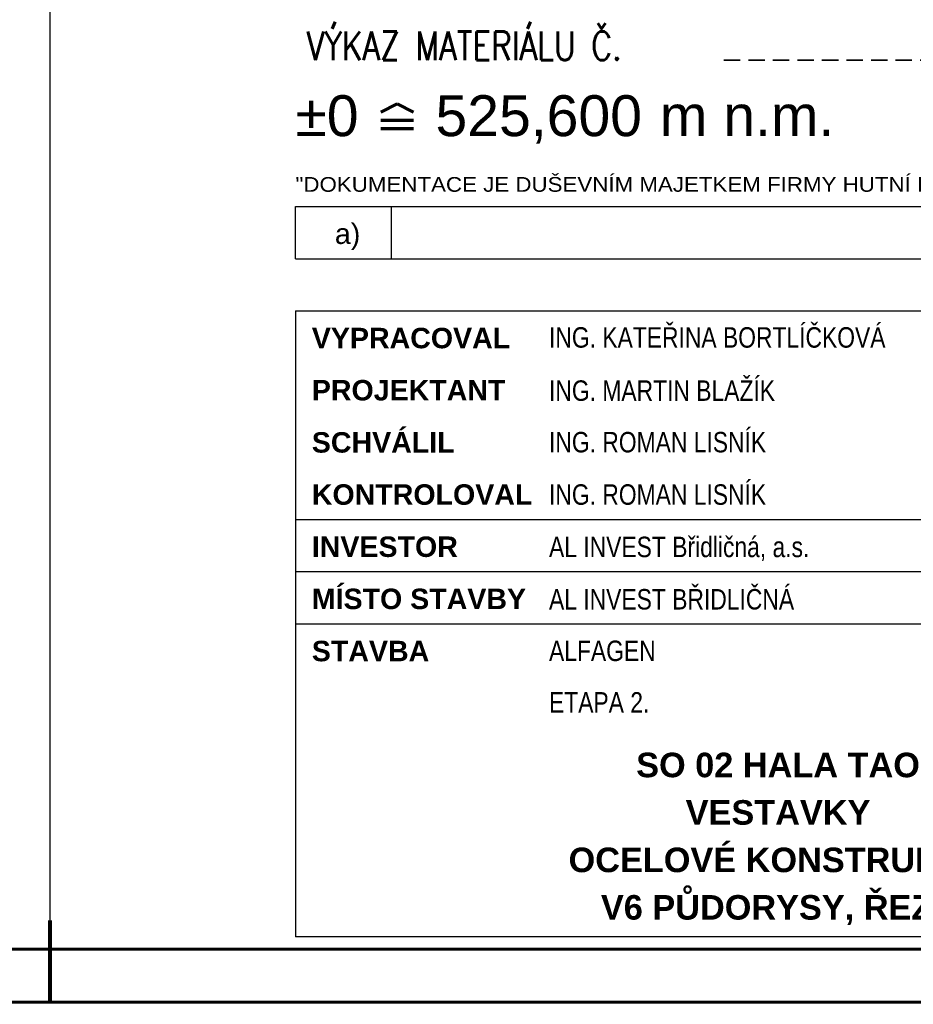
# Paper-space layout 'Layout1' of a CAD drawing. Extents: x -2 to 1083, y -36 to 422.
# Tile 25 of 67: x 677 to 787, y 0 to 120. Entities that reach past the tile are written whole.
import ezdxf
from ezdxf.enums import TextEntityAlignment as Align

# ---------------------------------------------------------------- set-up
doc = ezdxf.new("R2010")
doc.units = 0
doc.linetypes.add('SKRYTÁOK1', pattern=[3, 2, -1])
doc.layers.get('DEFPOINTS').update_dxf_attribs({"color": 132, "linetype": 'CONTINUOUS'})
doc.layers.add('RAMECEK_HP', color=251, linetype='CONTINUOUS')
doc.layers.add('RAZITKO_HP', color=222, linetype='CONTINUOUS')
doc.layers.add('SS_TEXT35', color=2, linetype='CONTINUOUS', lineweight=35)
doc.styles.add('RAZITKO_HP_ARIAL', font='arial.ttf')
doc.styles.add('RAZITKO_HP_ARIAL_B', font='arialbd.ttf')
doc.styles.add('RAZITKO_HP_ARIAL_N', font='arial.ttf', dxfattribs={"width": 0.8})
doc.styles.add('ROMANS', font='romans.shx', dxfattribs={"width": 0.8})

# ---------------------------------------------------------------- blocks, each defined once
blk = doc.blocks.new('*U6')
at = {"layer": 'DEFPOINTS'}
blk.add_lwpolyline([(891, 0), (681, 0), (681, 297), (891, 297)], close=True, dxfattribs=at)
at = {"layer": 'RAMECEK_HP', "lineweight": 35, "const_width": 0.35}
for points in [[(0, 420), (0, 0), (891, 0), (891, 420)], [(6.5, 413.5), (6.5, 6.5), (884.5, 6.5), (884.5, 413.5)]]:
    blk.add_lwpolyline(points, close=True, dxfattribs=at)
at = {"layer": 'RAMECEK_HP', "lineweight": 50, "const_width": 0.5}
blk.add_lwpolyline([(681, 0), (681, 10)], dxfattribs=at)
blk.add_lwpolyline([(681, 0), (681, 10)], dxfattribs=at)
at = {"layer": 'DEFPOINTS', "style": 'ROMANS', "width": 0.8}
blk.add_attdef('TISK', text='', height=10, dxfattribs=at).set_placement((891, -33), align=Align.RIGHT)
blk = doc.blocks.new('0_HP')
at = {"layer": 'RAZITKO_HP', "lineweight": 70}
for p, q in [((-166.58, 105.79), (-164.58, 106.79)), ((-164.58, 106.79), (-162.58, 105.79)), ((-166.58, 104.79), (-162.58, 104.79)), ((-166.58, 103.79), (-162.58, 103.79))]:
    blk.add_line(p, q, dxfattribs=at)
at = {"layer": 'RAZITKO_HP', "lineweight": 70, "style": 'RAZITKO_HP_ARIAL'}
blk.add_text('%%P0', height=5, dxfattribs=at).set_placement((-177, 102.85))
blk = doc.blocks.new('text_HP')
at = {"layer": 'RAZITKO_HP', "lineweight": 25}
blk.add_line((-177, 94.25), (-5, 94.25), dxfattribs=at)
at = {"layer": 'RAZITKO_HP', "lineweight": 18, "style": 'RAZITKO_HP_ARIAL', "width": 1.085}
blk.add_text('"DOKUMENTACE JE DUŠEVNÍM MAJETKEM FIRMY HUTNÍ PROJEKT Frýdek-Místek a.s. A NESMÍ BÝT POUŽITA BEZ JEJÍHO VĚDOMÍ."', height=1.8, dxfattribs=at).set_placement((-177, 96.05))

psp = doc.layouts.get("Layout1")

# ---------------------------------------------------------------- linework, layer by layer
at = {"layer": 'RAZITKO_HP', "lineweight": 25}
for p, q in [((711, 90.875), (711, 97.25)), ((722.75, 90.875), (722.75, 97.25)), ((711, 90.875), (883, 90.875)), ((711, 84.5), (828, 84.5)), ((711, 84.5), (711, 8)), ((711, 59), (828, 59)), ((711, 52.625), (828, 52.625)), ((711, 46.25), (828, 46.25)), ((828, 8), (711, 8))]:
    psp.add_line(p, q, dxfattribs=at)
at = {"layer": 'SS_TEXT35', "linetype": 'SKRYTÁOK1'}
psp.add_line((763.3734, 115.1512), (843.3734, 115.1512), dxfattribs=at)

# ---------------------------------------------------------------- block references
at = {"layer": 'RAMECEK_HP'}
psp.add_blockref('*U6', (0, 0), dxfattribs=at)
at = {"layer": 'RAZITKO_HP'}
for name in ['0_HP', 'text_HP']:
    psp.add_blockref(name, (888, 3), dxfattribs=at)

# ---------------------------------------------------------------- texts
at = {"layer": 'RAZITKO_HP', "lineweight": 70, "style": 'RAZITKO_HP_ARIAL'}
for s, p in [('525,600', (728.1198, 105.85)), ('m n.m.', (755.5454, 105.85))]:
    psp.add_text(s, height=5, dxfattribs=at).set_placement(p)
at = {"layer": 'RAZITKO_HP', "lineweight": 25, "style": 'RAZITKO_HP_ARIAL'}
psp.add_text('a)', height=2.5, dxfattribs=at).set_placement((717.375, 92.675), align=Align.CENTER)
at = {"layer": 'RAZITKO_HP', "style": 'RAZITKO_HP_ARIAL_N', "width": 0.8}
for s, p in [('ING. KATEŘINA BORTLÍČKOVÁ', (742, 80)), ('ING. MARTIN BLAŽÍK', (742, 73.5)), ('ING. ROMAN LISNÍK', (742, 67.2)), ('ING. ROMAN LISNÍK', (742, 60.8)), ('AL INVEST Břidličná, a.s.', (742, 54.4)), ('AL INVEST BŘIDLIČNÁ', (742, 48)), ('ALFAGEN', (742, 41.7)), ('ETAPA 2.', (742, 35.4))]:
    psp.add_text(s, height=2.5, dxfattribs=at).set_placement(p)
at = {"layer": 'RAZITKO_HP', "lineweight": 35, "style": 'RAZITKO_HP_ARIAL_B'}
for s, p in [('VYPRACOVAL', (713, 79.925)), ('PROJEKTANT', (713, 73.55)), ('SCHVÁLIL', (713, 67.175)), ('KONTROLOVAL', (713, 60.8)), ('INVESTOR', (713, 54.425)), ('MÍSTO STAVBY', (713, 48.05)), ('STAVBA', (713, 41.675))]:
    psp.add_text(s, height=2.5, dxfattribs=at).set_placement(p)
at = {"layer": 'RAZITKO_HP', "style": 'RAZITKO_HP_ARIAL_B'}
for s, p in [('SO 02 HALA TAO', (770, 29)), ('VESTAVKY', (770, 23.2)), ('OCELOVÉ KONSTRUKCE', (770, 17.4)), ('V6 PŮDORYSY, ŘEZY', (770, 11.6))]:
    psp.add_text(s, height=3, dxfattribs=at).set_placement(p, align=Align.MIDDLE_CENTER)
at = {"layer": 'SS_TEXT35', "style": 'ROMANS', "width": 0.8}
psp.add_text('VÝKAZ MATERIÁLU Č.', height=3.5, dxfattribs=at).set_placement((712.3734, 115.1512))

doc.saveas('drawing.dxf')
